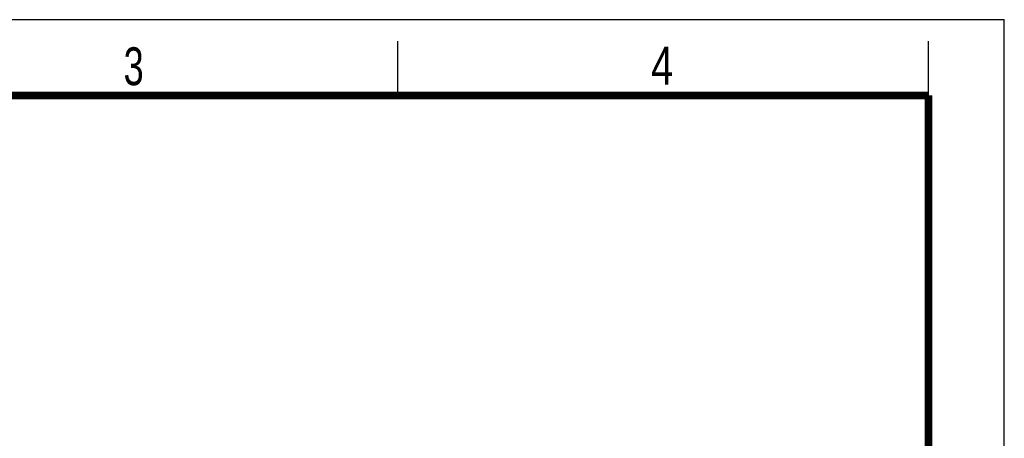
# Model space of a CAD drawing. Header units: millimetres. Extents: x 0 to 210, y 0 to 297.
# Tile 29 of 29: x 119 to 210, y 258 to 297. Entities that reach past the tile are written whole.
import ezdxf

# ---------------------------------------------------------------- set-up
doc = ezdxf.new("R2010")
doc.units = ezdxf.units.MM
doc.header["$LTSCALE"] = 19.36
doc.layers.get('0').update_dxf_attribs({"linetype": 'CONTINUOUS'})
doc.styles.add('TEXTSTYLE_2', font='txt', dxfattribs={"width": 0.75})

msp = doc.modelspace()

# ---------------------------------------------------------------- linework, layer by layer
at = {"color": 7, "linetype": 'CONTINUOUS'}
for p, q in [((0, 297), (210, 297)), ((210, 0), (210, 297)), ((154, 290), (154, 295)), ((203, 290), (203, 295))]:
    msp.add_line(p, q, dxfattribs=at)
at = {"color": 7, "linetype": 'CONTINUOUS', "const_width": 0.7}
for points in [[(7, 290), (203, 290)], [(203, 7), (203, 290)]]:
    msp.add_lwpolyline(points, dxfattribs=at)

# ---------------------------------------------------------------- texts
at = {"color": 7, "linetype": 'CONTINUOUS', "style": 'TEXTSTYLE_2'}
for s, width, p in [('3', 0.714286, (128.6839, 290.9429)), ('4', 0.785714, (177.3831, 290.9911))]:
    msp.add_text(s, height=3.5, dxfattribs=dict(at, width=width)).set_placement(p)

doc.saveas('drawing.dxf')
